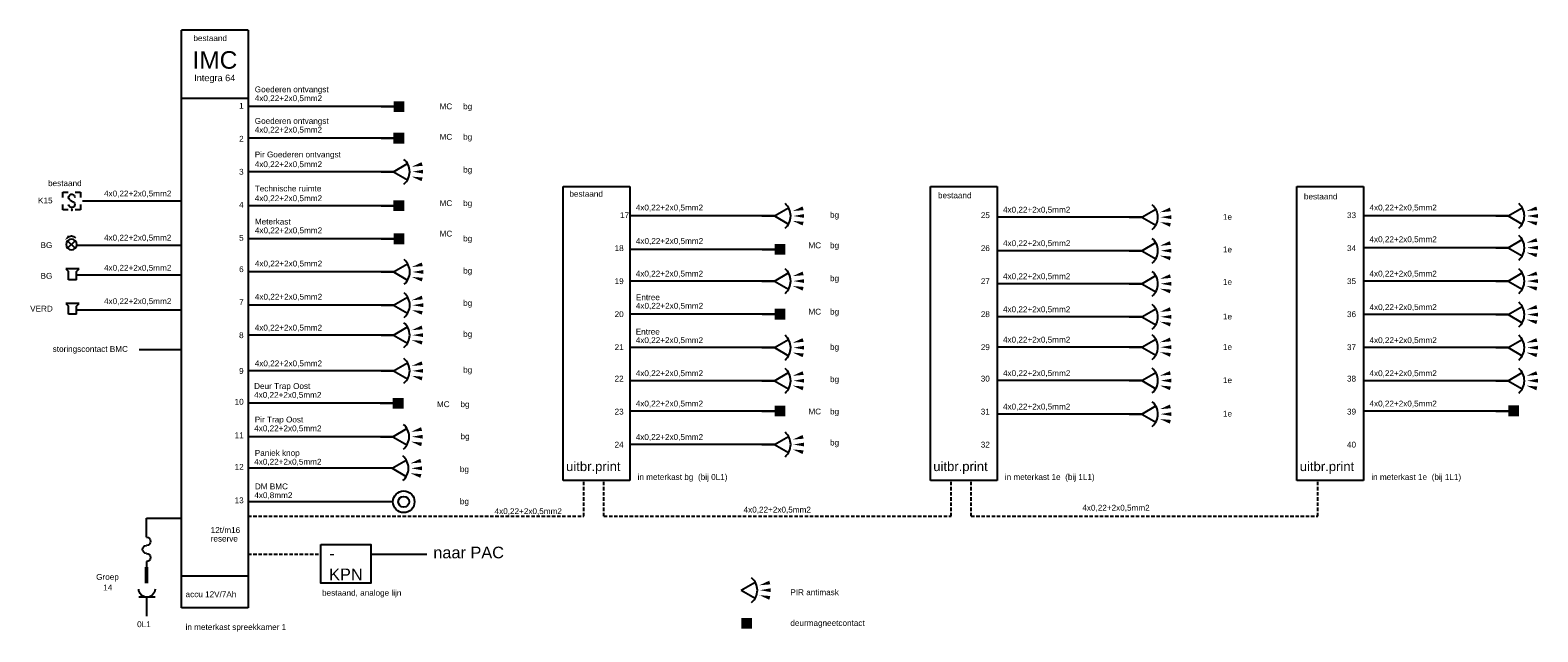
# Model space of a CAD drawing. Extents: x -1048 to 9041, y -525 to 7485.
# Tile 17 of 18: x 1449 to 4238, y 2436 to 3548. Entities that reach past the tile are written whole.
import ezdxf
from ezdxf.enums import TextEntityAlignment as Align

# ---------------------------------------------------------------- set-up
doc = ezdxf.new("R2010")
doc.units = 0
doc.linetypes.add('HIDDEN', pattern=[9.525, 6.35, -3.175])
doc.layers.get('0').update_dxf_attribs({"linetype": 'CONTINUOUS'})
for name, color, linetype in [('BL$2----', 7, 'CONTINUOUS'), ('BL$4----', 7, 'CONTINUOUS'), ('EL6222--', 3, 'CONTINUOUS'), ('EL6521--', 3, 'CONTINUOUS'), ('EL6522--', 3, 'CONTINUOUS'), ('EL6541--', 3, 'CONTINUOUS')]:
    doc.layers.add(name, color=color, linetype=linetype)
doc.styles.add('BURO-012', font='ARIAL.TTF', dxfattribs={"height": 1.2})
doc.styles.add('BURO-018', font='ARIAL.TTF', dxfattribs={"height": 1.8})

# ---------------------------------------------------------------- blocks, each defined once
blk = doc.blocks.new('E00058')
at = {"color": 0, "linetype": 'Continuous'}
for q in [(-1.5, 3.6), (1.5, 3.6)]:
    blk.add_line((0, 1), q, dxfattribs=at)
blk.add_arc((0, 1), 3, 40.5288, 139.4712, dxfattribs=at)
for points in [[(-1.76, 6.21), (-1.08, 6.39), (-0.91, 4.38)], [(-0.35, 6.49), (0.35, 6.49), (0, 4.5)], [(1.08, 6.39), (1.76, 6.21), (0.91, 4.38)]]:
    blk.add_solid(points, dxfattribs=at)
at = {"color": 0, "linetype": 'Continuous', "style": 'BURO-018'}
blk.add_attdef('E_TEXT1', text='', height=1.8, dxfattribs=at).set_placement((0, 9), align=Align.MIDDLE)
at = {"color": 0, "linetype": 'Continuous', "style": 'BURO-018', "flags": 1}
blk.add_attdef('E_MATCODE', text='', height=1.8, dxfattribs=at).set_placement((0, 0), align=Align.MIDDLE)
blk = doc.blocks.new('E00046')
at = {"color": 0, "linetype": 'Continuous'}
blk.add_solid([(-1, 1), (1, 1), (-1, 3), (1, 3)], dxfattribs=at)
at = {"color": 0, "linetype": 'Continuous', "style": 'BURO-018'}
blk.add_attdef('E_TEXT1', text='', height=1.8, dxfattribs=at).set_placement((0, 5.5), align=Align.MIDDLE)
at = {"color": 0, "linetype": 'Continuous', "style": 'BURO-018', "flags": 1}
blk.add_attdef('E_MATCODE', text='', height=1.8, dxfattribs=at).set_placement((0, 0), align=Align.MIDDLE)
blk = doc.blocks.new('111304')
at = {"color": 0, "linetype": 'Continuous'}
for p, q in [((-1.5, 4.5), (1.5, 4.5)), ((0, 1), (0, 4.5))]:
    blk.add_line(p, q, dxfattribs=at)
blk.add_arc((0, 6), 1.5, 180, 0, dxfattribs=at)
at = {"color": 0, "linetype": 'Continuous', "style": 'BURO-018'}
for tag, p in [('E_GKAST', (0, 11.5)), ('E_GROEP', (0, 8.5)), ('E_SGROEP', (4.5, 8.5))]:
    blk.add_attdef(tag, text='', height=1.8, dxfattribs=at).set_placement(p, align=Align.MIDDLE)
at = {"color": 0, "linetype": 'Continuous', "style": 'BURO-018', "flags": 1}
for tag, p in [('E_VERMCODE', (13, 8.5)), ('E_MATCODE', (0, 0))]:
    blk.add_attdef(tag, text='', height=1.8, dxfattribs=at).set_placement(p, align=Align.MIDDLE)
blk = doc.blocks.new('0303A9')
at = {"color": 0, "linetype": 'Continuous'}
for p, q in [((0, 9.5), (0, 10.5)), ((0, 5), (0, 1))]:
    blk.add_line(p, q, dxfattribs=at)
at = {"color": 0, "linetype": 'Continuous', "const_width": 0.7}
blk.add_lwpolyline([(0, 4), (0, 1)], dxfattribs=at)
at = {"color": 0, "linetype": 'Continuous'}
for centre, start, end in [((0, 8.75), 90, 270), ((0, 5.75), 90, 270), ((0, 7.25), 270, 90)]:
    blk.add_arc(centre, 0.75, start, end, dxfattribs=at)
at = {"color": 0, "linetype": 'Continuous', "style": 'BURO-018', "flags": 1}
blk.add_attdef('E_MATCODE', text='', height=1.8, dxfattribs=at).set_placement((0, 0), align=Align.MIDDLE)
blk = doc.blocks.new('1115A7')
at = {"color": 0, "linetype": 'Continuous'}
for p, q in [((-1.41, 1.59), (1.41, 4.41)), ((1.41, 1.59), (-1.41, 4.41))]:
    blk.add_line(p, q, dxfattribs=at)
blk.add_circle((0, 3), 2, dxfattribs=at)
blk.add_arc((-1, 3), 2.15, 135, 225, dxfattribs=at)
blk.add_solid([(-1.59, 5.41), (-3.35, 4.35), (-2.65, 3.65)], dxfattribs=at)
at = {"color": 0, "linetype": 'Continuous', "style": 'BURO-018'}
blk.add_attdef('E_TEXT1', text='', height=1.8, dxfattribs=at).set_placement((0, 7.5), align=Align.MIDDLE)
at = {"color": 0, "linetype": 'Continuous', "style": 'BURO-018', "flags": 1}
blk.add_attdef('E_MATCODE', text='', height=1.8, dxfattribs=at).set_placement((0, 0), align=Align.MIDDLE)
blk = doc.blocks.new('E00039')
at = {"color": 0, "linetype": 'Continuous'}
for p, q in [((-1.5, 4), (-2.5, 5)), ((-2.5, 5), (2.5, 5)), ((-1.5, 1), (-1.5, 4)), ((-1.5, 1), (1.5, 1)), ((2.5, 5), (1.5, 4)), ((1.5, 1), (1.5, 4))]:
    blk.add_line(p, q, dxfattribs=at)
at = {"color": 0, "linetype": 'Continuous', "style": 'BURO-018'}
blk.add_attdef('E_TEXT1', text='', height=1.8, dxfattribs=at).set_placement((0, 7.5), align=Align.MIDDLE)
at = {"color": 0, "linetype": 'Continuous', "style": 'BURO-018', "flags": 1}
blk.add_attdef('E_MATCODE', text='', height=1.8, dxfattribs=at).set_placement((0, 0), align=Align.MIDDLE)
blk = doc.blocks.new('E00036')
at = {"color": 0, "linetype": 'Continuous'}
for p, q in [((-2.5, 6), (-2.5, 4.5)), ((-1, 6), (-2.5, 6)), ((2.5, 6), (1, 6)), ((2.5, 4.5), (2.5, 6)), ((-2.5, 2.5), (-2.5, 1)), ((-2.5, 1), (-1, 1)), ((0.42, 3.73), (-0.42, 3.27)), ((1, 1), (2.5, 1)), ((2.5, 1), (2.5, 2.5))]:
    blk.add_line(p, q, dxfattribs=at)
blk.add_circle((0, 1), 0.125, dxfattribs=at)
for centre, start, end in [((0, 4.5), 298.955, 180), ((0, 2.5), 118.955, 0)]:
    blk.add_arc(centre, 0.875, start, end, dxfattribs=at)
at = {"color": 0, "linetype": 'Continuous', "style": 'BURO-018'}
blk.add_attdef('E_TEXT1', text='', height=1.8, dxfattribs=at).set_placement((0, 8.5), align=Align.MIDDLE)
at = {"color": 0, "linetype": 'Continuous', "style": 'BURO-018', "flags": 1}
blk.add_attdef('E_MATCODE', text='', height=1.8, dxfattribs=at).set_placement((0, 0), align=Align.MIDDLE)
blk = doc.blocks.new('111410')
at = {"color": 0, "linetype": 'Continuous'}
for radius in [2, 1]:
    blk.add_circle((0, 3), radius, dxfattribs=at)
at = {"color": 0, "linetype": 'Continuous', "style": 'BURO-018'}
for tag, p in [('E_SLET1', (0, 7)), ('E_GROEP', (0, 0)), ('E_GKAST', (0, 0))]:
    blk.add_attdef(tag, text='', height=1.8, dxfattribs=at).set_placement(p, align=Align.MIDDLE)
at = {"color": 0, "linetype": 'Continuous', "style": 'BURO-018', "flags": 1}
for tag in ['E_MATCODE', 'E_SGROEP']:
    blk.add_attdef(tag, text='', height=1.8, dxfattribs=at).set_placement((0, 0), align=Align.MIDDLE)

msp = doc.modelspace()

# ---------------------------------------------------------------- linework, layer by layer
at = {"layer": 'BL$2----', "color": 4, "linetype": 'HIDDEN'}
for p, q in [((2473.1, 2649.3), (2473.1, 2714)), ((2510, 2649.3), (2510, 2714)), ((3152.5, 2649.3), (3152.5, 2714)), ((3189.4, 2649.3), (3189.4, 2714)), ((3830.6, 2649.3), (3830.6, 2714)), ((1851.9, 2649.3), (2473.1, 2649.3)), ((2510, 2649.3), (3152.5, 2649.3)), ((3189.4, 2649.3), (3830.6, 2649.3)), ((1851.9, 2579), (1986.3, 2579))]:
    msp.add_line(p, q, dxfattribs=at)
at = {"layer": 'EL6222--', "linetype": 'Continuous'}
for p, q in [((1663.9, 2620.4), (1663.9, 2645.8)), ((1663.9, 2645.8), (1728.7, 2645.8))]:
    msp.add_line(p, q, dxfattribs=at)
at = {"layer": 'EL6521--', "color": 3}
for p, q in [((1728.4, 3422.2), (1850.9, 3422.2)), ((1728.4, 2538.8), (1850.9, 2538.8))]:
    msp.add_line(p, q, dxfattribs=at)
at = {"layer": 'EL6521--', "linetype": 'Continuous'}
for p, q in [((2120.7, 3406.4), (1853.1, 3406.4)), ((2097.7, 3406.4), (2120.7, 3406.4)), ((2120.7, 3348), (1853.1, 3348)), ((2097.7, 3348), (2120.7, 3348)), ((2120.7, 3286.1), (1853.1, 3286.1)), ((2097.7, 3286.1), (2120.7, 3286.1)), ((2120.7, 3223.2), (1853.1, 3223.2)), ((2097.7, 3223.2), (2120.7, 3223.2)), ((2825.6, 3204.2), (2557.9, 3204.2)), ((2802.5, 3204.2), (2825.6, 3204.2)), ((3505, 3202), (3237.3, 3202)), ((3481.9, 3202), (3505, 3202)), ((4183, 3204.2), (3915.4, 3204.2)), ((4160, 3204.2), (4183, 3204.2)), ((2120.9, 3162.1), (1853.3, 3162.1)), ((2097.9, 3162.1), (2120.9, 3162.1)), ((2825.8, 3142.4), (2558.1, 3142.4)), ((2802.8, 3142.4), (2825.8, 3142.4)), ((3505, 3140), (3237.3, 3140)), ((3481.9, 3140), (3505, 3140)), ((4183, 3145.6), (3915.4, 3145.6)), ((4160, 3145.6), (4183, 3145.6)), ((2120.9, 3100.7), (1853.3, 3100.7)), ((2097.9, 3100.7), (2120.9, 3100.7)), ((2825.6, 3083.9), (2557.9, 3083.9)), ((2802.5, 3083.9), (2825.6, 3083.9)), ((3505, 3078.9), (3237.3, 3078.9)), ((3481.9, 3078.9), (3505, 3078.9)), ((4183, 3083.9), (3915.4, 3083.9)), ((4160, 3083.9), (4183, 3083.9)), ((2120.9, 3039.3), (1853.3, 3039.3)), ((2097.9, 3039.3), (2120.9, 3039.3)), ((2825.8, 3022.7), (2558.1, 3022.7)), ((2802.8, 3022.7), (2825.8, 3022.7)), ((3505, 3017.8), (3237.3, 3017.8)), ((3481.9, 3017.8), (3505, 3017.8)), ((4183, 3021.9), (3915.4, 3021.9)), ((4160, 3021.9), (4183, 3021.9)), ((2120.7, 2984), (1853.1, 2984)), ((2097.7, 2984), (2120.7, 2984)), ((2825.6, 2960.8), (2557.9, 2960.8)), ((2802.5, 2960.8), (2825.6, 2960.8)), ((3505, 2961.7), (3237.3, 2961.7)), ((3481.9, 2961.7), (3505, 2961.7)), ((4183, 2960.8), (3915.4, 2960.8)), ((4160, 2960.8), (4183, 2960.8)), ((2120.7, 2917.9), (1853.1, 2917.9)), ((2097.7, 2917.9), (2120.7, 2917.9)), ((2825.6, 2899.7), (2557.9, 2899.7)), ((2802.5, 2899.7), (2825.6, 2899.7)), ((3505, 2899.9), (3237.3, 2899.9)), ((3481.9, 2899.9), (3505, 2899.9)), ((4183, 2899.7), (3915.4, 2899.7)), ((4160, 2899.7), (4183, 2899.7)), ((2119.5, 2858), (1851.8, 2858)), ((2096.4, 2858), (2119.5, 2858)), ((2825.6, 2843.7), (2557.9, 2843.7)), ((2802.5, 2843.7), (2825.6, 2843.7)), ((3505, 2838), (3237.3, 2838)), ((3481.9, 2838), (3505, 2838)), ((4183, 2843.7), (3915.4, 2843.7)), ((4160, 2843.7), (4183, 2843.7)), ((2119.7, 2796.2), (1852, 2796.2)), ((2096.6, 2796.2), (2119.7, 2796.2)), ((2825.6, 2781.8), (2557.9, 2781.8)), ((2802.5, 2781.8), (2825.6, 2781.8)), ((2118.5, 2737.8), (1851.9, 2737.8)), ((2119.7, 2676), (1852.1, 2676))]:
    msp.add_line(p, q, dxfattribs=at)
at = {"layer": 'EL6521--'}
for p, q in [((1545.4, 3231.9), (1728.1, 3231.9)), ((1534.5, 3150.2), (1728.1, 3150.2)), ((1534.5, 3095.4), (1728.1, 3095.4)), ((1534.5, 3030.9), (1728.1, 3030.9)), ((2078.3, 2579.4), (2182.3, 2579.4))]:
    msp.add_line(p, q, dxfattribs=at)
msp.add_lwpolyline([(1986.5, 2596.7), (2079.1, 2596.7), (2079.1, 2525.5), (1986.5, 2525.5)], close=True, dxfattribs=at)
at = {"layer": 'EL6522--', "color": 6, "linetype": 'Continuous'}
for p, q in [((1728.7, 2480), (1728.7, 3547.6)), ((1851.9, 3547.6), (1728.7, 3547.6)), ((1851.9, 3547.6), (1851.9, 2480)), ((2434.7, 3258.7), (2557.9, 3258.7)), ((2434.7, 2715), (2434.7, 3258.7)), ((2557.9, 3258.7), (2557.9, 2715)), ((3114, 3258.7), (3237.3, 3258.7)), ((3114, 2715), (3114, 3258.7)), ((3237.3, 3258.7), (3237.3, 2715)), ((3792.1, 3258.7), (3915.4, 3258.7)), ((3792.1, 2715), (3792.1, 3258.7)), ((3915.4, 3258.7), (3915.4, 2715)), ((2557.9, 2715), (2434.7, 2715)), ((3237.3, 2715), (3114, 2715)), ((3915.4, 2715), (3792.1, 2715)), ((1851.9, 2480), (1728.7, 2480))]:
    msp.add_line(p, q, dxfattribs=at)
at = {"layer": 'EL6522--', "color": 1}
msp.add_line((1729.3, 2956.5), (1650.2, 2956.5), dxfattribs=at)

# ---------------------------------------------------------------- block references
at = {"layer": 'EL6222--', "linetype": 'Continuous', "xscale": -10, "yscale": 10, "zscale": 10}
for name, p in [('0303A9', (1663.9, 2515.4)), ('111304', (1664.6, 2454.6))]:
    msp.add_blockref(name, p, dxfattribs=at)
at = {"layer": 'EL6521--', "linetype": 'Continuous', "xscale": 10, "yscale": 10, "zscale": 10}
for p in [(2130.9, 3386.4), (2130.7, 3328), (2130.7, 3203.2), (2130.9, 3142.1), (2835.8, 3122.4), (2835.8, 3002.7), (2129.5, 2838), (2835.8, 2823.7), (4193, 2824.1), (2774.1, 2431.3)]:
    msp.add_blockref('E00046', p, dxfattribs=at)
at = {"layer": 'EL6521--', "linetype": 'Continuous', "xscale": 10, "yscale": 10, "zscale": 10, "rotation": 270}
for p in [(2110.7, 3286.1), (2815.6, 3204.2), (3495, 3202), (4173, 3204.2), (3495, 3140), (4173, 3145.6), (2110.9, 3100.7), (2815.6, 3083.9), (3495, 3078.9), (4173, 3083.9), (2110.9, 3039.3), (3495, 3017.8), (4173, 3021.9), (2110.7, 2984), (2815.6, 2960.8), (3495, 2961.7), (4173, 2960.8), (2110.7, 2917.9), (2815.6, 2899.7), (3495, 2899.9), (4173, 2899.7), (3495, 2838), (2109.7, 2796.2), (2815.6, 2781.8), (2108.4, 2737.8), (2753.9, 2512.5)]:
    msp.add_blockref('E00058', p, dxfattribs=at)
at = {"layer": 'EL6521--'}
for name, p, xscale, yscale, zscale in [('E00036', (1525.5, 3209.2), -6.537285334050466, 6.537285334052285, 6.537285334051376), ('E00039', (1527, 3081.4), -5, 5, 5), ('E00039', (1527, 3017.7), -5, 5, 5)]:
    msp.add_blockref(name, p, dxfattribs=dict(at, xscale=xscale, yscale=yscale, zscale=zscale))
at = {"layer": 'EL6521--', "xscale": -5, "yscale": 5, "zscale": 5, "rotation": 90}
msp.add_blockref('1115A7', (1540, 3151.5), dxfattribs=at)
at = {"layer": 'EL6541--', "xscale": 10, "yscale": 10, "zscale": 10}
msp.add_blockref('111410', (2139.7, 2646), dxfattribs=at)

# ---------------------------------------------------------------- texts
at = {"layer": 'BL$4----', "color": 2, "style": 'BURO-012'}
for s, height, p in [('bestaand', 10.8, (1750.6, 3527.5)), ('IMC', 32.4, (1748.9, 3476.4)), ('Integra 64', 12.1, (1752, 3453.4)), ('Goederen ontvangst', 10.8, (1864.1, 3432.8)), ('1', 10.8, (1835.1, 3402.5)), ('4x0,22+2x0,5mm2', 10.8, (1864.1, 3416.5)), ('MC', 10.8, (2206, 3401.4)), ('bg', 10.8, (2249.6, 3401.4)), ('Goederen ontvangst', 10.8, (1864.1, 3374.5)), ('2', 10.8, (1835.1, 3341.5)), ('4x0,22+2x0,5mm2', 10.8, (1864.1, 3358.2)), ('MC', 10.8, (2206, 3345.1)), ('bg', 10.8, (2249.6, 3345.1)), ('Pir Goederen ontvangst', 10.8, (1864.1, 3312.5)), ('3', 10.8, (1835.1, 3280.5)), ('4x0,22+2x0,5mm2', 10.8, (1864.1, 3294.5)), ('bg', 10.8, (2249.6, 3284.4)), ('bestaand', 10.8, (1481.7, 3259.4)), ('K15', 10.8, (1463.2, 3227.5)), ('4x0,22+2x0,5mm2', 10.8, (1585.2, 3240.3)), ('4x0,22+2x0,5mm2', 10.8, (1864.1, 3231.6)), ('Technische ruimte', 10.8, (1864.1, 3249.6)), ('bestaand', 10.8, (2446.2, 3239.8)), ('bestaand', 10.8, (3128.1, 3236.9)), ('bestaand', 10.8, (3805.1, 3234.9)), ('4', 10.8, (1835.1, 3219.5)), ('MC', 10.8, (2206, 3222.5)), ('bg', 10.8, (2249.6, 3222.5)), ('17', 10.8, (2539.9, 3200.3)), ('4x0,22+2x0,5mm2', 10.8, (2569, 3214.4)), ('bg', 10.8, (2928.4, 3200.8)), ('25', 10.8, (3207.3, 3200.3)), ('4x0,22+2x0,5mm2', 10.8, (3248.4, 3210.4)), ('1e', 10.8, (3655.3, 3197.1)), ('33', 10.8, (3884.8, 3200.3)), ('4x0,22+2x0,5mm2', 10.8, (3926.4, 3214.4)), ('4x0,22+2x0,5mm2', 10.8, (1864.3, 3172.2)), ('Meterkast', 10.8, (1864.3, 3188.5)), ('BG', 10.8, (1467.8, 3144.9)), ('4x0,22+2x0,5mm2', 10.8, (1585.2, 3158.7)), ('5', 10.8, (1835.1, 3158.4)), ('MC', 10.8, (2206, 3166.2)), ('bg', 10.8, (2249.6, 3157.3)), ('4x0,22+2x0,5mm2', 10.8, (2569.2, 3152.6)), ('MC', 10.8, (2888.4, 3144.5)), ('bg', 10.8, (2928.4, 3144.5)), ('4x0,22+2x0,5mm2', 10.8, (3248.4, 3148.5)), ('4x0,22+2x0,5mm2', 10.8, (3926.4, 3155.8)), ('18', 10.8, (2529.8, 3139.3)), ('26', 10.8, (3207.3, 3139.3)), ('1e', 10.8, (3655.3, 3137)), ('34', 10.8, (3884.8, 3139.3)), ('BG', 10.8, (1467.8, 3088.2)), ('4x0,22+2x0,5mm2', 10.8, (1585.2, 3103)), ('6', 10.8, (1835.1, 3100.4)), ('4x0,22+2x0,5mm2', 10.8, (1864.3, 3110.9)), ('bg', 10.8, (2249.6, 3097.7)), ('4x0,22+2x0,5mm2', 10.8, (2569, 3092.3)), ('4x0,22+2x0,5mm2', 10.8, (3248.4, 3087.4)), ('4x0,22+2x0,5mm2', 10.8, (3926.4, 3092.3)), ('19', 10.8, (2529.8, 3078.3)), ('bg', 10.8, (2928.4, 3083.7)), ('27', 10.8, (3207.3, 3078.3)), ('1e', 10.8, (3655.3, 3076.9)), ('35', 10.8, (3884.8, 3078.3)), ('4x0,22+2x0,5mm2', 10.8, (1585.2, 3041.3)), ('7', 10.8, (1835.1, 3039.4)), ('4x0,22+2x0,5mm2', 10.8, (1864.3, 3049.5)), ('bg', 10.8, (2249.6, 3038)), ('4x0,22+2x0,5mm2', 10.8, (2569.2, 3032.8)), ('Entree', 10.8, (2569.2, 3048.5)), ('4x0,22+2x0,5mm2', 10.8, (3926.4, 3030.4)), ('VERD', 10.8, (1448.5, 3027.5)), ('20', 10.8, (2529.8, 3017.3)), ('MC', 10.8, (2888.4, 3021.9)), ('bg', 10.8, (2928.4, 3021.9)), ('28', 10.8, (3207.3, 3017.3)), ('4x0,22+2x0,5mm2', 10.8, (3248.4, 3026.3)), ('1e', 10.8, (3655.3, 3013)), ('36', 10.8, (3884.8, 3017.3)), ('8', 10.8, (1835.1, 2978.4)), ('4x0,22+2x0,5mm2', 10.8, (1864.1, 2992.4)), ('bg', 10.8, (2249.6, 2980.6)), ('Entree', 10.8, (2569, 2985)), ('storingscontact BMC', 10.8, (1490.3, 2953)), ('21', 10.8, (2529.8, 2956.3)), ('4x0,22+2x0,5mm2', 10.8, (2569, 2969.3)), ('bg', 10.8, (2928.4, 2956.7)), ('29', 10.8, (3207.3, 2956.3)), ('4x0,22+2x0,5mm2', 10.8, (3248.4, 2970.2)), ('1e', 10.8, (3655.3, 2956.7)), ('37', 10.8, (3884.8, 2956.3)), ('4x0,22+2x0,5mm2', 10.8, (3926.4, 2969.3)), ('4x0,22+2x0,5mm2', 10.8, (1864.1, 2926.3)), ('9', 10.8, (1835.1, 2912.3)), ('bg', 10.8, (2249.6, 2914.5)), ('22', 10.8, (2529.8, 2898.2)), ('4x0,22+2x0,5mm2', 10.8, (2569, 2908.2)), ('bg', 10.8, (2928.4, 2897.1)), ('30', 10.8, (3207.3, 2898.2)), ('4x0,22+2x0,5mm2', 10.8, (3248.4, 2908.3)), ('1e', 10.8, (3655.3, 2895.3)), ('38', 10.8, (3884.8, 2898.2)), ('4x0,22+2x0,5mm2', 10.8, (3926.4, 2908.2)), ('4x0,22+2x0,5mm2', 10.8, (1862.9, 2868.1)), ('Deur Trap Oost', 10.8, (1862.9, 2884.4)), ('10', 10.8, (1826.8, 2855.4)), ('MC', 10.8, (2201.1, 2850.9)), ('bg', 10.8, (2244.7, 2850.9)), ('23', 10.8, (2529.8, 2837.2)), ('4x0,22+2x0,5mm2', 10.8, (2569, 2852.1)), ('MC', 10.8, (2888.4, 2837.4)), ('bg', 10.8, (2928.4, 2837.4)), ('31', 10.8, (3207.3, 2837.2)), ('4x0,22+2x0,5mm2', 10.8, (3248.4, 2846.5)), ('39', 10.8, (3884.8, 2837.2)), ('4x0,22+2x0,5mm2', 10.8, (3926.4, 2852.1)), ('4x0,22+2x0,5mm2', 10.8, (1863.1, 2806.3)), ('Pir Trap Oost', 10.8, (1864.1, 2822.6)), ('1e', 10.8, (3655.3, 2833.5)), ('11', 10.8, (1826.8, 2793.5)), ('bg', 10.8, (2244.7, 2791.5)), ('4x0,22+2x0,5mm2', 10.8, (2569, 2790.2)), ('bg', 10.8, (2928.4, 2780)), ('Paniek knop', 10.8, (1864.2, 2760.8)), ('24', 10.8, (2529.8, 2776.2)), ('32', 10.8, (3207.3, 2776.2)), ('40', 10.8, (3884.8, 2776.2)), ('12', 10.8, (1826.8, 2735.1)), ('4x0,22+2x0,5mm2', 10.8, (1863.1, 2744.5)), ('bg', 10.8, (2243.6, 2730.8)), ('uitbr.print', 17.28, (2440.1, 2732.7)), ('uitbr.print', 17.28, (3119.4, 2732.7)), ('uitbr.print', 17.28, (3797.5, 2732.7)), ('DM BMC', 10.8, (1864.3, 2699)), ('in meterkast bg', 10.8, (2572.4, 2716.4)), ('(bij 0L1)', 10.8, (2684.1, 2716.4)), ('in meterkast 1e', 10.8, (3251.8, 2716.4)), ('(bij 1L1)', 10.8, (3363.5, 2716.4)), ('in meterkast 1e', 10.8, (3929.8, 2716.4)), ('(bij 1L1)', 10.8, (4041.5, 2716.4)), ('13', 10.8, (1826.8, 2673.3)), ('4x0,8mm2', 10.8, (1863.3, 2682.7)), ('bg', 10.8, (2243.6, 2671.3)), ('4x0,22+2x0,5mm2', 10.8, (2307.8, 2653.2)), ('4x0,22+2x0,5mm2', 10.8, (2768.5, 2656)), ('4x0,22+2x0,5mm2', 10.8, (3395.2, 2659.5)), ('12t/m16', 10.8, (1782.6, 2618.3)), ('reserve', 10.8, (1782.6, 2602.4)), ('-', 21.6, (2001.7, 2570.1)), ('naar PAC', 21.6, (2194.4, 2571.4)), ('Groep', 10.8, (1570.7, 2531.7)), ('KPN', 21.6, (2001.7, 2530.9)), ('14', 10.8, (1583.7, 2512)), ('accu 12V/7Ah', 10.8, (1736.1, 2499.6)), ('bestaand, analoge lijn', 10.8, (1988.6, 2502.3)), ('PIR antimask', 10.8, (2855, 2503.3)), ('0L1', 10.8, (1646.4, 2444.2)), ('deurmagneetcontact', 10.8, (2855, 2446.5)), ('in meterkast spreekkamer 1', 10.8, (1736.1, 2439))]:
    msp.add_text(s, height=height, dxfattribs=at).set_placement(p)

doc.saveas('drawing.dxf')
